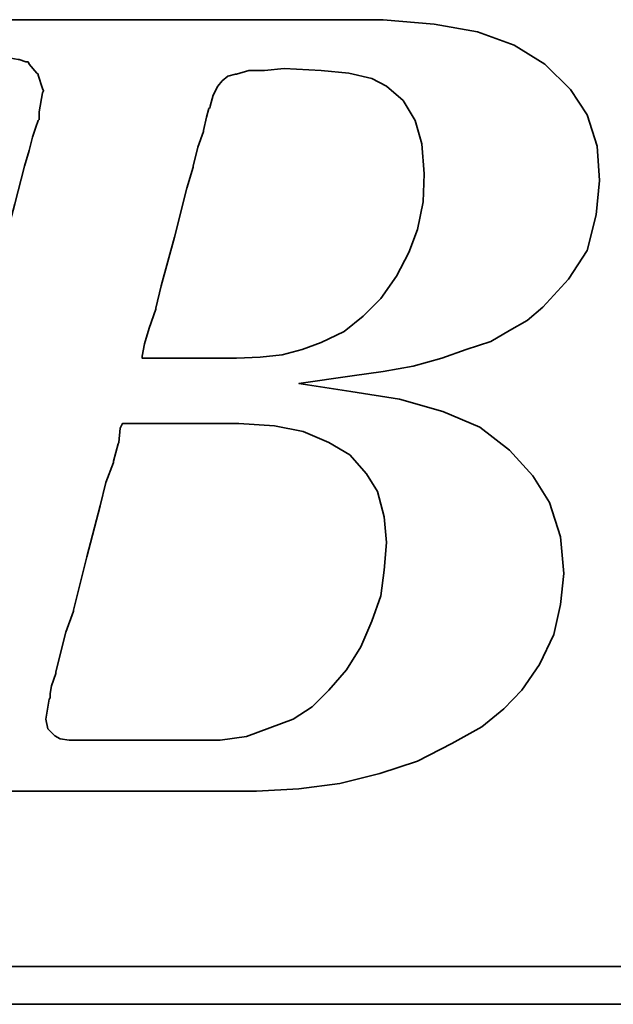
# Model space of a CAD drawing. Header units: inches. Extents: x -12 to 1371, y -333 to 183.
# Tile 30 of 48: x 171.12 to 172.95, y 124.16 to 127.18. Entities that reach past the tile are written whole.
import ezdxf

# ---------------------------------------------------------------- set-up
doc = ezdxf.new("R2010")
doc.units = ezdxf.units.IN
doc.header["$LTSCALE"] = 0.1
doc.layers.add('DIM', color=4, linetype='Continuous')
doc.layers.add('layer 1', color=7, linetype='Continuous')

# ---------------------------------------------------------------- blocks, each defined once
blk = doc.blocks.new('TBI MOTION logo(完整正式版)')
at = {"layer": 'layer 1', "color": 22, "lineweight": 35}
for points, knots in [([(-64.65375, -6.86375), (-64.65375, -6.86375), (-64.84375, -7.29625), (-64.84375, -7.29625), (-64.84375, -7.29625), (-64.84375, -7.29625), (-64.86875, -7.34375), (-64.86875, -7.34375), (-64.86875, -7.34375), (-64.86875, -7.34375), (-64.86875, -7.36875), (-64.86875, -7.36875), (-64.86875, -7.36875), (-64.86875, -7.36875), (-65.15375, -7.65375), (-65.15375, -7.65375), (-65.15375, -7.65375), (-65.15375, -7.65375), (-65.17875, -7.65375), (-65.17875, -7.65375), (-65.17875, -7.65375), (-65.17875, -7.65375), (-65.20375, -7.67875), (-65.20375, -7.67875), (-65.20375, -7.67875), (-65.20375, -7.67875), (-65.58875, -7.87125), (-65.58875, -7.87125), (-65.58875, -7.87125), (-65.58875, -7.87125), (-65.63375, -7.87125), (-65.63375, -7.87125), (-65.63375, -7.87125), (-65.63375, -7.87125), (-65.65875, -7.89375), (-65.65875, -7.89375), (-65.65875, -7.89375), (-65.65875, -7.89375), (-66.09375, -7.94375), (-66.09375, -7.94375), (-66.09375, -7.94375), (-66.09375, -7.94375), (-66.11375, -7.94375), (-66.11375, -7.94375), (-66.11375, -7.94375), (-66.11375, -7.94375), (-66.16375, -7.94375), (-66.16375, -7.94375), (-66.16375, -7.94375), (-66.16375, -7.94375), (-66.30875, -7.94375), (-66.30875, -7.94375), (-66.30875, -7.94375), (-66.30875, -7.94375), (-66.69375, -7.94375), (-66.69375, -7.94375), (-66.69375, -7.94375), (-66.69375, -7.94375), (-67.07375, -7.94375), (-67.07375, -7.94375), (-67.07375, -7.94375), (-67.07375, -7.94375), (-67.12375, -7.94375), (-67.12375, -7.94375), (-67.12375, -7.94375), (-67.12375, -7.94375), (-67.12375, -7.96625), (-67.12375, -7.96625), (-67.12375, -7.96625), (-67.12375, -7.96625), (-67.14875, -7.99125), (-67.14875, -7.99125), (-67.14875, -7.99125), (-67.14875, -7.99125), (-67.24375, -8.34875), (-67.24375, -8.34875), (-67.24375, -8.34875), (-67.24375, -8.34875), (-67.31375, -8.68625), (-67.31375, -8.68625), (-67.31375, -8.68625), (-67.31375, -8.68625), (-67.26875, -8.68625), (-67.26875, -8.68625), (-67.26875, -8.68625), (-67.26875, -8.68625), (-67.07375, -8.68625), (-67.07375, -8.68625), (-67.07375, -8.68625), (-67.07375, -8.68625), (-66.54875, -8.68625), (-66.54875, -8.68625), (-66.54875, -8.68625), (-66.54875, -8.68625), (-65.82625, -8.68625), (-65.82625, -8.68625), (-65.82625, -8.68625), (-65.82625, -8.68625), (-65.01375, -8.68625), (-65.01375, -8.68625), (-65.01375, -8.68625), (-65.01375, -8.68625), (-64.05375, -8.68625), (-64.05375, -8.68625), (-64.05375, -8.68625), (-64.05375, -8.68625), (-62.08375, -8.68625), (-62.08375, -8.68625), (-62.08375, -8.68625), (-62.08375, -8.68625), (-60.06875, -8.68625), (-60.06875, -8.68625), (-60.06875, -8.68625), (-60.06875, -8.68625), (-59.10875, -8.68625), (-59.10875, -8.68625), (-59.10875, -8.68625), (-59.10875, -8.68625), (-58.29375, -8.68625), (-58.29375, -8.68625), (-58.29375, -8.68625), (-58.29375, -8.68625), (-57.57375, -8.68625), (-57.57375, -8.68625), (-57.57375, -8.68625), (-57.57375, -8.68625), (-57.04875, -8.68625), (-57.04875, -8.68625), (-57.04875, -8.68625), (-57.04875, -8.68625), (-56.85375, -8.68625), (-56.85375, -8.68625), (-56.85375, -8.68625), (-56.85375, -8.68625), (-56.70875, -8.68625), (-56.70875, -8.68625), (-56.70875, -8.68625), (-56.70875, -8.68625), (-56.61375, -8.68625), (-56.61375, -8.68625), (-56.61375, -8.68625), (-56.61375, -8.68625), (-56.56875, -8.68625), (-56.56875, -8.68625), (-56.56875, -8.68625), (-56.56875, -8.68625), (-55.65375, -8.63875), (-55.65375, -8.63875), (-55.65375, -8.63875), (-55.65375, -8.63875), (-54.76875, -8.51875), (-54.76875, -8.51875), (-54.76875, -8.51875), (-54.76875, -8.51875), (-53.90375, -8.30375), (-53.90375, -8.30375), (-53.90375, -8.30375), (-53.90375, -8.30375), (-53.08875, -8.03875), (-53.08875, -8.03875), (-53.08875, -8.03875), (-53.08875, -8.03875), (-52.34375, -7.65375), (-52.34375, -7.65375), (-52.34375, -7.65375), (-52.34375, -7.65375), (-51.69875, -7.29625), (-51.69875, -7.29625), (-51.69875, -7.29625), (-51.69875, -7.29625), (-51.21875, -6.91125), (-51.21875, -6.91125), (-51.21875, -6.91125), (-51.21875, -6.91125), (-50.83375, -6.50375), (-50.83375, -6.50375), (-50.83375, -6.50375), (-50.83375, -6.50375), (-50.44875, -5.94875), (-50.44875, -5.94875), (-50.44875, -5.94875), (-50.44875, -5.94875), (-50.13875, -5.30375), (-50.13875, -5.30375), (-50.13875, -5.30375), (-50.13875, -5.30375), (-49.99375, -4.65375), (-49.99375, -4.65375), (-49.99375, -4.65375), (-49.99375, -4.65375), (-49.92375, -3.98375), (-49.92375, -3.98375), (-49.92375, -3.98375), (-49.92375, -3.98375), (-49.99375, -3.19374), (-49.99375, -3.19374), (-49.99375, -3.19374), (-49.99375, -3.19374), (-50.23374, -2.44874), (-50.23374, -2.44874), (-50.23374, -2.44874), (-50.23374, -2.44874), (-50.59375, -1.87374), (-50.59375, -1.87374), (-50.59375, -1.87374), (-50.59375, -1.87374), (-51.09875, -1.31874), (-51.09875, -1.31874), (-51.09875, -1.31874), (-51.09875, -1.31874), (-51.74375, -0.81875), (-51.74375, -0.81875), (-51.74375, -0.81875), (-51.74375, -0.81875), (-52.53875, -0.48125), (-52.53875, -0.48125), (-52.53875, -0.48125), (-52.53875, -0.48125), (-53.47375, -0.21875), (-53.47375, -0.21875), (-53.47375, -0.21875), (-53.47375, -0.21875), (-54.52875, -0.04874), (-54.52875, -0.04874), (-54.52875, -0.04874), (-54.52875, -0.04874), (-55.65375, 0.12125), (-55.65375, 0.12125), (-55.65375, 0.12125), (-55.65375, 0.12125), (-54.50375, 0.28624), (-54.50375, 0.28624), (-54.50375, 0.28624), (-54.50375, 0.28624), (-53.83375, 0.38124), (-53.83375, 0.38124), (-53.83375, 0.38124), (-53.83375, 0.38124), (-53.18375, 0.50125), (-53.18375, 0.50125), (-53.18375, 0.50125), (-53.18375, 0.50125), (-52.55875, 0.66874), (-52.55875, 0.66874), (-52.55875, 0.66874), (-52.55875, 0.66874), (-52.03375, 0.86124), (-52.03375, 0.86124), (-52.03375, 0.86124), (-52.03375, 0.86124), (-51.50374, 1.03124), (-51.50374, 1.03124), (-51.50374, 1.03124), (-51.50374, 1.03124), (-51.09875, 1.27125), (-51.09875, 1.27125), (-51.09875, 1.27125), (-51.09875, 1.27125), (-50.71375, 1.48624), (-50.71375, 1.48624), (-50.71375, 1.48624), (-50.71375, 1.48624), (-50.37625, 1.77625), (-50.37625, 1.77625), (-50.37625, 1.77625), (-50.37625, 1.77625), (-49.82375, 2.37625), (-49.82375, 2.37625), (-49.82375, 2.37625), (-49.82375, 2.37625), (-49.41875, 2.99625), (-49.41875, 2.99625), (-49.41875, 2.99625), (-49.41875, 2.99625), (-49.22375, 3.76625), (-49.22375, 3.76625), (-49.22375, 3.76625), (-49.22375, 3.76625), (-49.15375, 4.50874), (-49.15375, 4.50874), (-49.15375, 4.50874), (-49.15375, 4.50874), (-49.20375, 5.25125), (-49.20375, 5.25125), (-49.20375, 5.25125), (-49.20375, 5.25125), (-49.41875, 5.92625), (-49.41875, 5.92625), (-49.41875, 5.92625), (-49.41875, 5.92625), (-49.77875, 6.47625), (-49.77875, 6.47625), (-49.77875, 6.47625), (-49.77875, 6.47625), (-50.33125, 7.02624), (-50.33125, 7.02624), (-50.33125, 7.02624), (-50.33125, 7.02624), (-51.00125, 7.43625), (-51.00125, 7.43625), (-51.00125, 7.43625), (-51.00125, 7.43625), (-51.79375, 7.72625), (-51.79375, 7.72625), (-51.79375, 7.72625), (-51.79375, 7.72625), (-52.72875, 7.89124), (-52.72875, 7.89124), (-52.72875, 7.89124), (-52.72875, 7.89124), (-53.83375, 7.98625), (-53.83375, 7.98625), (-53.83375, 7.98625), (-53.83375, 7.98625), (-53.92875, 7.98625), (-53.92875, 7.98625), (-53.92875, 7.98625), (-53.92875, 7.98625), (-54.26375, 7.98625), (-54.26375, 7.98625), (-54.26375, 7.98625), (-54.26375, 7.98625), (-54.74375, 7.98625), (-54.74375, 7.98625), (-54.74375, 7.98625), (-54.74375, 7.98625), (-55.36875, 7.98625), (-55.36875, 7.98625), (-55.36875, 7.98625), (-55.36875, 7.98625), (-56.13375, 7.98625), (-56.13375, 7.98625), (-56.13375, 7.98625), (-56.13375, 7.98625), (-56.94875, 7.98625), (-56.94875, 7.98625), (-56.94875, 7.98625), (-56.94875, 7.98625), (-58.77625, 7.98625), (-58.77625, 7.98625), (-58.77625, 7.98625), (-58.77625, 7.98625), (-60.59875, 7.98625), (-60.59875, 7.98625), (-60.59875, 7.98625), (-60.59875, 7.98625), (-61.41375, 7.98625), (-61.41375, 7.98625), (-61.41375, 7.98625), (-61.41375, 7.98625), (-62.17875, 7.98625), (-62.17875, 7.98625), (-62.17875, 7.98625), (-62.17875, 7.98625), (-62.80375, 7.98625), (-62.80375, 7.98625), (-62.80375, 7.98625), (-62.80375, 7.98625), (-63.30625, 7.98625), (-63.30625, 7.98625), (-63.30625, 7.98625), (-63.30625, 7.98625), (-63.57375, 7.98625), (-63.57375, 7.98625), (-63.57375, 7.98625), (-63.57375, 7.98625), (-63.57375, 7.96375), (-63.57375, 7.96375), (-63.57375, 7.96375), (-63.57375, 7.96375), (-63.59875, 7.94125), (-63.59875, 7.94125), (-63.59875, 7.94125), (-63.59875, 7.94125), (-63.69375, 7.55625), (-63.69375, 7.55625), (-63.69375, 7.55625), (-63.69375, 7.55625), (-63.76375, 7.24624), (-63.76375, 7.24624), (-63.76375, 7.24624), (-63.76375, 7.24624), (-63.23875, 7.24624), (-63.23875, 7.24624), (-63.23875, 7.24624), (-63.23875, 7.24624), (-62.75875, 7.24624), (-62.75875, 7.24624), (-62.75875, 7.24624), (-62.75875, 7.24624), (-62.61125, 7.24624), (-62.61125, 7.24624), (-62.61125, 7.24624), (-62.61125, 7.24624), (-62.56625, 7.24624), (-62.56625, 7.24624), (-62.56625, 7.24624), (-62.56625, 7.24624), (-62.22875, 7.24624), (-62.22875, 7.24624), (-62.22875, 7.24624), (-62.22875, 7.24624), (-62.20375, 7.24624), (-62.20375, 7.24624), (-62.20375, 7.24624), (-62.20375, 7.24624), (-62.17875, 7.21875), (-62.17875, 7.21875), (-62.17875, 7.21875), (-62.17875, 7.21875), (-61.96375, 7.17125), (-61.96375, 7.17125), (-61.96375, 7.17125), (-61.96375, 7.17125), (-61.72375, 7.12624), (-61.72375, 7.12624), (-61.72375, 7.12624), (-61.72375, 7.12624), (-61.70375, 7.12624), (-61.70375, 7.12624), (-61.70375, 7.12624), (-61.70375, 7.12624), (-61.55875, 7.07624), (-61.55875, 7.07624), (-61.55875, 7.07624), (-61.55875, 7.07624), (-61.50875, 7.07624), (-61.50875, 7.07624), (-61.50875, 7.07624), (-61.50875, 7.07624), (-61.48375, 7.02624), (-61.48375, 7.02624), (-61.48375, 7.02624), (-61.48375, 7.02624), (-61.31875, 6.83375), (-61.31875, 6.83375), (-61.31875, 6.83375), (-61.31875, 6.83375), (-61.29375, 6.81125), (-61.29375, 6.81125), (-61.29375, 6.81125), (-61.29375, 6.81125), (-61.29375, 6.78625), (-61.29375, 6.78625), (-61.29375, 6.78625), (-61.29375, 6.78625), (-61.19875, 6.50124), (-61.19875, 6.50124), (-61.19875, 6.50124), (-61.19875, 6.50124), (-61.17375, 6.45124), (-61.17375, 6.45124), (-61.17375, 6.45124), (-61.17375, 6.45124), (-61.19875, 6.40625), (-61.19875, 6.40625), (-61.19875, 6.40625), (-61.19875, 6.40625), (-61.26875, 5.99624), (-61.26875, 5.99624), (-61.26875, 5.99624), (-61.26875, 5.99624), (-61.26875, 5.85125), (-61.26875, 5.85125), (-61.26875, 5.85125), (-61.26875, 5.85125), (-61.26875, 5.82625), (-61.26875, 5.82625), (-61.26875, 5.82625), (-61.26875, 5.82625), (-61.29375, 5.80625), (-61.29375, 5.80625), (-61.29375, 5.80625), (-61.29375, 5.80625), (-61.34125, 5.66125), (-61.34125, 5.66125), (-61.34125, 5.66125), (-61.34125, 5.66125), (-61.41375, 5.44625), (-61.41375, 5.44625), (-61.41375, 5.44625), (-61.41375, 5.44625), (-61.48375, 5.15625), (-61.48375, 5.15625), (-61.48375, 5.15625), (-61.48375, 5.15625), (-61.58375, 4.82124), (-61.58375, 4.82124), (-61.58375, 4.82124), (-61.58375, 4.82124), (-61.79875, 4.00375), (-61.79875, 4.00375), (-61.79875, 4.00375), (-61.79875, 4.00375), (-62.05875, 2.99625), (-62.05875, 2.99625), (-62.05875, 2.99625), (-62.05875, 2.99625), (-62.34875, 1.91625), (-62.34875, 1.91625), (-62.34875, 1.91625), (-62.34875, 1.91625), (-62.97375, -0.41124), (-62.97375, -0.41124), (-62.97375, -0.41124), (-62.97375, -0.41124), (-63.59875, -2.75875), (-63.59875, -2.75875), (-63.59875, -2.75875), (-63.59875, -2.75875), (-63.88375, -3.86374), (-63.88375, -3.86374), (-63.88375, -3.86374), (-63.88375, -3.86374), (-64.14875, -4.82374), (-64.14875, -4.82374), (-64.14875, -4.82374), (-64.14875, -4.82374), (-64.36375, -5.64125), (-64.36375, -5.64125), (-64.36375, -5.64125), (-64.36375, -5.64125), (-64.43625, -5.97625), (-64.43625, -5.97625), (-64.43625, -5.97625), (-64.43625, -5.97625), (-64.50875, -6.28625), (-64.50875, -6.28625), (-64.50875, -6.28625), (-64.50875, -6.28625), (-64.50875, -6.30875), (-64.50875, -6.30875), (-64.50875, -6.30875), (-64.50875, -6.30875), (-64.57875, -6.50375), (-64.57875, -6.50375), (-64.57875, -6.50375), (-64.57875, -6.50375), (-64.62875, -6.69625), (-64.62875, -6.69625), (-64.62875, -6.69625), (-64.62875, -6.69625), (-64.62875, -6.76875), (-64.62875, -6.76875), (-64.62875, -6.76875), (-64.62875, -6.76875), (-64.62875, -6.81375), (-64.62875, -6.81375), (-64.62875, -6.81375), (-64.62875, -6.81375), (-64.62875, -6.83875), (-64.62875, -6.83875), (-64.62875, -6.83875), (-64.62875, -6.83875), (-64.65375, -6.86375), (-64.65375, -6.86375)], [0, 0, 0, 0, 0.00719424, 0.00719424, 0.00719424, 0.00719424, 0.01438849, 0.01438849, 0.01438849, 0.01438849, 0.02158273, 0.02158273, 0.02158273, 0.02158273, 0.02877698, 0.02877698, 0.02877698, 0.02877698, 0.03597122, 0.03597122, 0.03597122, 0.03597122, 0.04316547, 0.04316547, 0.04316547, 0.04316547, 0.05035971, 0.05035971, 0.05035971, 0.05035971, 0.05755396, 0.05755396, 0.05755396, 0.05755396, 0.0647482, 0.0647482, 0.0647482, 0.0647482, 0.07194245, 0.07194245, 0.07194245, 0.07194245, 0.07913669, 0.07913669, 0.07913669, 0.07913669, 0.08633094, 0.08633094, 0.08633094, 0.08633094, 0.09352518, 0.09352518, 0.09352518, 0.09352518, 0.10071942, 0.10071942, 0.10071942, 0.10071942, 0.10791367, 0.10791367, 0.10791367, 0.10791367, 0.11510791, 0.11510791, 0.11510791, 0.11510791, 0.12230216, 0.12230216, 0.12230216, 0.12230216, 0.1294964, 0.1294964, 0.1294964, 0.1294964, 0.13669065, 0.13669065, 0.13669065, 0.13669065, 0.14388489, 0.14388489, 0.14388489, 0.14388489, 0.15107914, 0.15107914, 0.15107914, 0.15107914, 0.15827338, 0.15827338, 0.15827338, 0.15827338, 0.16546763, 0.16546763, 0.16546763, 0.16546763, 0.17266187, 0.17266187, 0.17266187, 0.17266187, 0.17985612, 0.17985612, 0.17985612, 0.17985612, 0.18705036, 0.18705036, 0.18705036, 0.18705036, 0.1942446, 0.1942446, 0.1942446, 0.1942446, 0.20143885, 0.20143885, 0.20143885, 0.20143885, 0.20863309, 0.20863309, 0.20863309, 0.20863309, 0.21582734, 0.21582734, 0.21582734, 0.21582734, 0.22302158, 0.22302158, 0.22302158, 0.22302158, 0.23021583, 0.23021583, 0.23021583, 0.23021583, 0.23741007, 0.23741007, 0.23741007, 0.23741007, 0.24460432, 0.24460432, 0.24460432, 0.24460432, 0.25179856, 0.25179856, 0.25179856, 0.25179856, 0.25899281, 0.25899281, 0.25899281, 0.25899281, 0.26618705, 0.26618705, 0.26618705, 0.26618705, 0.27338129, 0.27338129, 0.27338129, 0.27338129, 0.28057554, 0.28057554, 0.28057554, 0.28057554, 0.28776978, 0.28776978, 0.28776978, 0.28776978, 0.29496403, 0.29496403, 0.29496403, 0.29496403, 0.30215827, 0.30215827, 0.30215827, 0.30215827, 0.30935252, 0.30935252, 0.30935252, 0.30935252, 0.31654676, 0.31654676, 0.31654676, 0.31654676, 0.32374101, 0.32374101, 0.32374101, 0.32374101, 0.33093525, 0.33093525, 0.33093525, 0.33093525, 0.3381295, 0.3381295, 0.3381295, 0.3381295, 0.34532374, 0.34532374, 0.34532374, 0.34532374, 0.35251799, 0.35251799, 0.35251799, 0.35251799, 0.35971223, 0.35971223, 0.35971223, 0.35971223, 0.36690647, 0.36690647, 0.36690647, 0.36690647, 0.37410072, 0.37410072, 0.37410072, 0.37410072, 0.38129496, 0.38129496, 0.38129496, 0.38129496, 0.38848921, 0.38848921, 0.38848921, 0.38848921, 0.39568345, 0.39568345, 0.39568345, 0.39568345, 0.4028777, 0.4028777, 0.4028777, 0.4028777, 0.41007194, 0.41007194, 0.41007194, 0.41007194, 0.41726619, 0.41726619, 0.41726619, 0.41726619, 0.42446043, 0.42446043, 0.42446043, 0.42446043, 0.43165468, 0.43165468, 0.43165468, 0.43165468, 0.43884892, 0.43884892, 0.43884892, 0.43884892, 0.44604317, 0.44604317, 0.44604317, 0.44604317, 0.45323741, 0.45323741, 0.45323741, 0.45323741, 0.46043165, 0.46043165, 0.46043165, 0.46043165, 0.4676259, 0.4676259, 0.4676259, 0.4676259, 0.47482014, 0.47482014, 0.47482014, 0.47482014, 0.48201439, 0.48201439, 0.48201439, 0.48201439, 0.48920863, 0.48920863, 0.48920863, 0.48920863, 0.49640288, 0.49640288, 0.49640288, 0.49640288, 0.50359712, 0.50359712, 0.50359712, 0.50359712, 0.51079137, 0.51079137, 0.51079137, 0.51079137, 0.51798561, 0.51798561, 0.51798561, 0.51798561, 0.52517986, 0.52517986, 0.52517986, 0.52517986, 0.5323741, 0.5323741, 0.5323741, 0.5323741, 0.53956835, 0.53956835, 0.53956835, 0.53956835, 0.54676259, 0.54676259, 0.54676259, 0.54676259, 0.55395683, 0.55395683, 0.55395683, 0.55395683, 0.56115108, 0.56115108, 0.56115108, 0.56115108, 0.56834532, 0.56834532, 0.56834532, 0.56834532, 0.57553957, 0.57553957, 0.57553957, 0.57553957, 0.58273381, 0.58273381, 0.58273381, 0.58273381, 0.58992806, 0.58992806, 0.58992806, 0.58992806, 0.5971223, 0.5971223, 0.5971223, 0.5971223, 0.60431655, 0.60431655, 0.60431655, 0.60431655, 0.61151079, 0.61151079, 0.61151079, 0.61151079, 0.61870504, 0.61870504, 0.61870504, 0.61870504, 0.62589928, 0.62589928, 0.62589928, 0.62589928, 0.63309353, 0.63309353, 0.63309353, 0.63309353, 0.64028777, 0.64028777, 0.64028777, 0.64028777, 0.64748201, 0.64748201, 0.64748201, 0.64748201, 0.65467626, 0.65467626, 0.65467626, 0.65467626, 0.6618705, 0.6618705, 0.6618705, 0.6618705, 0.66906475, 0.66906475, 0.66906475, 0.66906475, 0.67625899, 0.67625899, 0.67625899, 0.67625899, 0.68345324, 0.68345324, 0.68345324, 0.68345324, 0.69064748, 0.69064748, 0.69064748, 0.69064748, 0.69784173, 0.69784173, 0.69784173, 0.69784173, 0.70503597, 0.70503597, 0.70503597, 0.70503597, 0.71223022, 0.71223022, 0.71223022, 0.71223022, 0.71942446, 0.71942446, 0.71942446, 0.71942446, 0.72661871, 0.72661871, 0.72661871, 0.72661871, 0.73381295, 0.73381295, 0.73381295, 0.73381295, 0.74100719, 0.74100719, 0.74100719, 0.74100719, 0.74820144, 0.74820144, 0.74820144, 0.74820144, 0.75539568, 0.75539568, 0.75539568, 0.75539568, 0.76258993, 0.76258993, 0.76258993, 0.76258993, 0.76978417, 0.76978417, 0.76978417, 0.76978417, 0.77697842, 0.77697842, 0.77697842, 0.77697842, 0.78417266, 0.78417266, 0.78417266, 0.78417266, 0.79136691, 0.79136691, 0.79136691, 0.79136691, 0.79856115, 0.79856115, 0.79856115, 0.79856115, 0.8057554, 0.8057554, 0.8057554, 0.8057554, 0.81294964, 0.81294964, 0.81294964, 0.81294964, 0.82014388, 0.82014388, 0.82014388, 0.82014388, 0.82733813, 0.82733813, 0.82733813, 0.82733813, 0.83453237, 0.83453237, 0.83453237, 0.83453237, 0.84172662, 0.84172662, 0.84172662, 0.84172662, 0.84892086, 0.84892086, 0.84892086, 0.84892086, 0.85611511, 0.85611511, 0.85611511, 0.85611511, 0.86330935, 0.86330935, 0.86330935, 0.86330935, 0.8705036, 0.8705036, 0.8705036, 0.8705036, 0.87769784, 0.87769784, 0.87769784, 0.87769784, 0.88489209, 0.88489209, 0.88489209, 0.88489209, 0.89208633, 0.89208633, 0.89208633, 0.89208633, 0.89928058, 0.89928058, 0.89928058, 0.89928058, 0.90647482, 0.90647482, 0.90647482, 0.90647482, 0.91366906, 0.91366906, 0.91366906, 0.91366906, 0.92086331, 0.92086331, 0.92086331, 0.92086331, 0.92805755, 0.92805755, 0.92805755, 0.92805755, 0.9352518, 0.9352518, 0.9352518, 0.9352518, 0.94244604, 0.94244604, 0.94244604, 0.94244604, 0.94964029, 0.94964029, 0.94964029, 0.94964029, 0.95683453, 0.95683453, 0.95683453, 0.95683453, 0.96402878, 0.96402878, 0.96402878, 0.96402878, 0.97122302, 0.97122302, 0.97122302, 0.97122302, 0.97841727, 0.97841727, 0.97841727, 0.97841727, 0.98561151, 0.98561151, 0.98561151, 0.98561151, 0.99280576, 0.99280576, 0.99280576, 0.99280576, 1, 1, 1, 1]), ([(-57.50375, 6.35625), (-57.50375, 6.35625), (-57.57375, 6.11625), (-57.57375, 6.11625), (-57.57375, 6.11625), (-57.57375, 6.11625), (-57.57375, 6.09125), (-57.57375, 6.09125), (-57.57375, 6.09125), (-57.57375, 6.09125), (-57.59875, 6.06625), (-57.59875, 6.06625), (-57.59875, 6.06625), (-57.59875, 6.06625), (-57.64875, 5.87625), (-57.64875, 5.87625), (-57.64875, 5.87625), (-57.64875, 5.87625), (-57.71875, 5.58875), (-57.71875, 5.58875), (-57.71875, 5.58875), (-57.71875, 5.58875), (-57.71875, 5.56625), (-57.71875, 5.56625), (-57.71875, 5.56625), (-57.71875, 5.56625), (-57.83875, 5.23125), (-57.83875, 5.23125), (-57.83875, 5.23125), (-57.83875, 5.23125), (-57.93625, 4.82124), (-57.93625, 4.82124), (-57.93625, 4.82124), (-57.93625, 4.82124), (-57.93625, 4.79624), (-57.93625, 4.79624), (-57.93625, 4.79624), (-57.93625, 4.79624), (-58.07875, 4.34125), (-58.07875, 4.34125), (-58.07875, 4.34125), (-58.07875, 4.34125), (-58.34375, 3.28625), (-58.34375, 3.28625), (-58.34375, 3.28625), (-58.34375, 3.28625), (-58.62875, 2.23124), (-58.62875, 2.23124), (-58.62875, 2.23124), (-58.62875, 2.23124), (-58.74875, 1.75125), (-58.74875, 1.75125), (-58.74875, 1.75125), (-58.74875, 1.75125), (-58.74875, 1.72625), (-58.74875, 1.72625), (-58.74875, 1.72625), (-58.74875, 1.72625), (-58.89375, 1.31625), (-58.89375, 1.31625), (-58.89375, 1.31625), (-58.89375, 1.31625), (-58.98875, 0.98124), (-58.98875, 0.98124), (-58.98875, 0.98124), (-58.98875, 0.98124), (-59.03875, 0.71625), (-59.03875, 0.71625), (-59.03875, 0.71625), (-59.03875, 0.71625), (-59.03875, 0.66874), (-59.03875, 0.66874), (-59.03875, 0.66874), (-59.03875, 0.66874), (-58.91875, 0.66874), (-58.91875, 0.66874), (-58.91875, 0.66874), (-58.91875, 0.66874), (-58.53375, 0.66874), (-58.53375, 0.66874), (-58.53375, 0.66874), (-58.53375, 0.66874), (-58.10375, 0.66874), (-58.10375, 0.66874), (-58.10375, 0.66874), (-58.10375, 0.66874), (-57.66875, 0.66874), (-57.66875, 0.66874), (-57.66875, 0.66874), (-57.66875, 0.66874), (-57.33375, 0.66874), (-57.33375, 0.66874), (-57.33375, 0.66874), (-57.33375, 0.66874), (-57.09375, 0.66874), (-57.09375, 0.66874), (-57.09375, 0.66874), (-57.09375, 0.66874), (-56.99875, 0.66874), (-56.99875, 0.66874), (-56.99875, 0.66874), (-56.99875, 0.66874), (-56.49375, 0.69374), (-56.49375, 0.69374), (-56.49375, 0.69374), (-56.49375, 0.69374), (-56.01375, 0.74374), (-56.01375, 0.74374), (-56.01375, 0.74374), (-56.01375, 0.74374), (-55.58375, 0.86124), (-55.58375, 0.86124), (-55.58375, 0.86124), (-55.58375, 0.86124), (-55.17375, 1.00624), (-55.17375, 1.00624), (-55.17375, 1.00624), (-55.17375, 1.00624), (-54.67375, 1.24625), (-54.67375, 1.24625), (-54.67375, 1.24625), (-54.67375, 1.24625), (-54.26375, 1.58124), (-54.26375, 1.58124), (-54.26375, 1.58124), (-54.26375, 1.58124), (-53.87875, 1.96374), (-53.87875, 1.96374), (-53.87875, 1.96374), (-53.87875, 1.96374), (-53.54375, 2.44625), (-53.54375, 2.44625), (-53.54375, 2.44625), (-53.54375, 2.44625), (-53.27875, 2.95125), (-53.27875, 2.95125), (-53.27875, 2.95125), (-53.27875, 2.95125), (-53.08875, 3.45124), (-53.08875, 3.45124), (-53.08875, 3.45124), (-53.08875, 3.45124), (-52.96875, 4.05124), (-52.96875, 4.05124), (-52.96875, 4.05124), (-52.96875, 4.05124), (-52.94375, 4.65125), (-52.94375, 4.65125), (-52.94375, 4.65125), (-52.94375, 4.65125), (-52.99375, 5.30125), (-52.99375, 5.30125), (-52.99375, 5.30125), (-52.99375, 5.30125), (-53.13875, 5.80625), (-53.13875, 5.80625), (-53.13875, 5.80625), (-53.13875, 5.80625), (-53.39875, 6.23625), (-53.39875, 6.23625), (-53.39875, 6.23625), (-53.39875, 6.23625), (-53.75875, 6.54875), (-53.75875, 6.54875), (-53.75875, 6.54875), (-53.75875, 6.54875), (-54.07375, 6.71625), (-54.07375, 6.71625), (-54.07375, 6.71625), (-54.07375, 6.71625), (-54.57375, 6.83375), (-54.57375, 6.83375), (-54.57375, 6.83375), (-54.57375, 6.83375), (-55.17375, 6.88625), (-55.17375, 6.88625), (-55.17375, 6.88625), (-55.17375, 6.88625), (-55.96875, 6.93125), (-55.96875, 6.93125), (-55.96875, 6.93125), (-55.96875, 6.93125), (-56.39875, 6.88625), (-56.39875, 6.88625), (-56.39875, 6.88625), (-56.39875, 6.88625), (-56.42125, 6.88625), (-56.42125, 6.88625), (-56.42125, 6.88625), (-56.42125, 6.88625), (-56.73375, 6.88625), (-56.73375, 6.88625), (-56.73375, 6.88625), (-56.73375, 6.88625), (-56.99875, 6.81125), (-56.99875, 6.81125), (-56.99875, 6.81125), (-56.99875, 6.81125), (-57.02375, 6.81125), (-57.02375, 6.81125), (-57.02375, 6.81125), (-57.02375, 6.81125), (-57.18875, 6.76625), (-57.18875, 6.76625), (-57.18875, 6.76625), (-57.18875, 6.76625), (-57.30875, 6.66625), (-57.30875, 6.66625), (-57.30875, 6.66625), (-57.30875, 6.66625), (-57.40875, 6.54875), (-57.40875, 6.54875), (-57.40875, 6.54875), (-57.40875, 6.54875), (-57.50375, 6.35625), (-57.50375, 6.35625)], [0, 0, 0, 0, 0.01851852, 0.01851852, 0.01851852, 0.01851852, 0.03703704, 0.03703704, 0.03703704, 0.03703704, 0.05555556, 0.05555556, 0.05555556, 0.05555556, 0.07407407, 0.07407407, 0.07407407, 0.07407407, 0.09259259, 0.09259259, 0.09259259, 0.09259259, 0.11111111, 0.11111111, 0.11111111, 0.11111111, 0.12962963, 0.12962963, 0.12962963, 0.12962963, 0.14814815, 0.14814815, 0.14814815, 0.14814815, 0.16666667, 0.16666667, 0.16666667, 0.16666667, 0.18518519, 0.18518519, 0.18518519, 0.18518519, 0.2037037, 0.2037037, 0.2037037, 0.2037037, 0.22222222, 0.22222222, 0.22222222, 0.22222222, 0.24074074, 0.24074074, 0.24074074, 0.24074074, 0.25925926, 0.25925926, 0.25925926, 0.25925926, 0.27777778, 0.27777778, 0.27777778, 0.27777778, 0.2962963, 0.2962963, 0.2962963, 0.2962963, 0.31481481, 0.31481481, 0.31481481, 0.31481481, 0.33333333, 0.33333333, 0.33333333, 0.33333333, 0.35185185, 0.35185185, 0.35185185, 0.35185185, 0.37037037, 0.37037037, 0.37037037, 0.37037037, 0.38888889, 0.38888889, 0.38888889, 0.38888889, 0.40740741, 0.40740741, 0.40740741, 0.40740741, 0.42592593, 0.42592593, 0.42592593, 0.42592593, 0.44444444, 0.44444444, 0.44444444, 0.44444444, 0.46296296, 0.46296296, 0.46296296, 0.46296296, 0.48148148, 0.48148148, 0.48148148, 0.48148148, 0.5, 0.5, 0.5, 0.5, 0.51851852, 0.51851852, 0.51851852, 0.51851852, 0.53703704, 0.53703704, 0.53703704, 0.53703704, 0.55555556, 0.55555556, 0.55555556, 0.55555556, 0.57407407, 0.57407407, 0.57407407, 0.57407407, 0.59259259, 0.59259259, 0.59259259, 0.59259259, 0.61111111, 0.61111111, 0.61111111, 0.61111111, 0.62962963, 0.62962963, 0.62962963, 0.62962963, 0.64814815, 0.64814815, 0.64814815, 0.64814815, 0.66666667, 0.66666667, 0.66666667, 0.66666667, 0.68518519, 0.68518519, 0.68518519, 0.68518519, 0.7037037, 0.7037037, 0.7037037, 0.7037037, 0.72222222, 0.72222222, 0.72222222, 0.72222222, 0.74074074, 0.74074074, 0.74074074, 0.74074074, 0.75925926, 0.75925926, 0.75925926, 0.75925926, 0.77777778, 0.77777778, 0.77777778, 0.77777778, 0.7962963, 0.7962963, 0.7962963, 0.7962963, 0.81481481, 0.81481481, 0.81481481, 0.81481481, 0.83333333, 0.83333333, 0.83333333, 0.83333333, 0.85185185, 0.85185185, 0.85185185, 0.85185185, 0.87037037, 0.87037037, 0.87037037, 0.87037037, 0.88888889, 0.88888889, 0.88888889, 0.88888889, 0.90740741, 0.90740741, 0.90740741, 0.90740741, 0.92592593, 0.92592593, 0.92592593, 0.92592593, 0.94444444, 0.94444444, 0.94444444, 0.94444444, 0.96296296, 0.96296296, 0.96296296, 0.96296296, 0.98148148, 0.98148148, 0.98148148, 0.98148148, 1, 1, 1, 1]), ([(-61.03125, -6.57375), (-61.03125, -6.57375), (-61.03125, -6.67125), (-61.03125, -6.67125), (-61.03125, -6.67125), (-61.03125, -6.67125), (-61.05375, -6.69625), (-61.05375, -6.69625), (-61.05375, -6.69625), (-61.05375, -6.69625), (-61.12375, -7.12875), (-61.12375, -7.12875), (-61.12375, -7.12875), (-61.12375, -7.12875), (-61.07875, -7.34375), (-61.07875, -7.34375), (-61.07875, -7.34375), (-61.07875, -7.34375), (-60.93375, -7.48875), (-60.93375, -7.48875), (-60.93375, -7.48875), (-60.93375, -7.48875), (-60.81375, -7.55625), (-60.81375, -7.55625), (-60.81375, -7.55625), (-60.81375, -7.55625), (-60.62375, -7.58375), (-60.62375, -7.58375), (-60.62375, -7.58375), (-60.62375, -7.58375), (-60.30875, -7.58375), (-60.30875, -7.58375), (-60.30875, -7.58375), (-60.30875, -7.58375), (-59.97375, -7.58375), (-59.97375, -7.58375), (-59.97375, -7.58375), (-59.97375, -7.58375), (-59.87875, -7.58375), (-59.87875, -7.58375), (-59.87875, -7.58375), (-59.87875, -7.58375), (-59.63625, -7.58375), (-59.63625, -7.58375), (-59.63625, -7.58375), (-59.63625, -7.58375), (-58.96875, -7.58375), (-58.96875, -7.58375), (-58.96875, -7.58375), (-58.96875, -7.58375), (-58.29375, -7.58375), (-58.29375, -7.58375), (-58.29375, -7.58375), (-58.29375, -7.58375), (-58.05375, -7.58375), (-58.05375, -7.58375), (-58.05375, -7.58375), (-58.05375, -7.58375), (-57.98375, -7.58375), (-57.98375, -7.58375), (-57.98375, -7.58375), (-57.98375, -7.58375), (-57.35875, -7.58375), (-57.35875, -7.58375), (-57.35875, -7.58375), (-57.35875, -7.58375), (-56.78375, -7.50875), (-56.78375, -7.50875), (-56.78375, -7.50875), (-56.78375, -7.50875), (-56.27875, -7.31875), (-56.27875, -7.31875), (-56.27875, -7.31875), (-56.27875, -7.31875), (-55.77375, -7.12875), (-55.77375, -7.12875), (-55.77375, -7.12875), (-55.77375, -7.12875), (-55.36875, -6.86375), (-55.36875, -6.86375), (-55.36875, -6.86375), (-55.36875, -6.86375), (-55.00875, -6.50375), (-55.00875, -6.50375), (-55.00875, -6.50375), (-55.00875, -6.50375), (-54.62375, -6.06875), (-54.62375, -6.06875), (-54.62375, -6.06875), (-54.62375, -6.06875), (-54.31375, -5.56875), (-54.31375, -5.56875), (-54.31375, -5.56875), (-54.31375, -5.56875), (-54.07375, -5.01625), (-54.07375, -5.01625), (-54.07375, -5.01625), (-54.07375, -5.01625), (-53.87875, -4.46374), (-53.87875, -4.46374), (-53.87875, -4.46374), (-53.87875, -4.46374), (-53.80875, -3.91375), (-53.80875, -3.91375), (-53.80875, -3.91375), (-53.80875, -3.91375), (-53.75875, -3.31375), (-53.75875, -3.31375), (-53.75875, -3.31375), (-53.75875, -3.31375), (-53.80875, -2.75875), (-53.80875, -2.75875), (-53.80875, -2.75875), (-53.80875, -2.75875), (-53.95375, -2.20875), (-53.95375, -2.20875), (-53.95375, -2.20875), (-53.95375, -2.20875), (-54.19375, -1.82625), (-54.19375, -1.82625), (-54.19375, -1.82625), (-54.19375, -1.82625), (-54.55375, -1.41875), (-54.55375, -1.41875), (-54.55375, -1.41875), (-54.55375, -1.41875), (-55.00875, -1.15125), (-55.00875, -1.15125), (-55.00875, -1.15125), (-55.00875, -1.15125), (-55.56125, -0.91375), (-55.56125, -0.91375), (-55.56125, -0.91375), (-55.56125, -0.91375), (-56.18125, -0.79375), (-56.18125, -0.79375), (-56.18125, -0.79375), (-56.18125, -0.79375), (-56.94875, -0.74374), (-56.94875, -0.74374), (-56.94875, -0.74374), (-56.94875, -0.74374), (-56.99875, -0.74374), (-56.99875, -0.74374), (-56.99875, -0.74374), (-56.99875, -0.74374), (-57.09375, -0.74374), (-57.09375, -0.74374), (-57.09375, -0.74374), (-57.09375, -0.74374), (-57.38375, -0.74374), (-57.38375, -0.74374), (-57.38375, -0.74374), (-57.38375, -0.74374), (-57.76875, -0.74374), (-57.76875, -0.74374), (-57.76875, -0.74374), (-57.76875, -0.74374), (-58.24625, -0.74374), (-58.24625, -0.74374), (-58.24625, -0.74374), (-58.24625, -0.74374), (-58.72875, -0.74374), (-58.72875, -0.74374), (-58.72875, -0.74374), (-58.72875, -0.74374), (-59.20875, -0.74374), (-59.20875, -0.74374), (-59.20875, -0.74374), (-59.20875, -0.74374), (-59.46875, -0.74374), (-59.46875, -0.74374), (-59.46875, -0.74374), (-59.46875, -0.74374), (-59.51625, -0.83875), (-59.51625, -0.83875), (-59.51625, -0.83875), (-59.51625, -0.83875), (-59.54375, -1.15125), (-59.54375, -1.15125), (-59.54375, -1.15125), (-59.54375, -1.15125), (-59.56375, -1.17874), (-59.56375, -1.17874), (-59.56375, -1.17874), (-59.56375, -1.17874), (-59.66375, -1.55875), (-59.66375, -1.55875), (-59.66375, -1.55875), (-59.66375, -1.55875), (-59.66375, -1.58375), (-59.66375, -1.58375), (-59.66375, -1.58375), (-59.66375, -1.58375), (-59.82875, -2.01874), (-59.82875, -2.01874), (-59.82875, -2.01874), (-59.82875, -2.01874), (-59.94875, -2.52125), (-59.94875, -2.52125), (-59.94875, -2.52125), (-59.94875, -2.52125), (-60.23875, -3.62375), (-60.23875, -3.62375), (-60.23875, -3.62375), (-60.23875, -3.62375), (-60.52375, -4.77624), (-60.52375, -4.77624), (-60.52375, -4.77624), (-60.52375, -4.77624), (-60.52375, -4.79874), (-60.52375, -4.79874), (-60.52375, -4.79874), (-60.52375, -4.79874), (-60.69125, -5.25375), (-60.69125, -5.25375), (-60.69125, -5.25375), (-60.69125, -5.25375), (-60.81375, -5.73625), (-60.81375, -5.73625), (-60.81375, -5.73625), (-60.81375, -5.73625), (-60.90875, -6.11875), (-60.90875, -6.11875), (-60.90875, -6.11875), (-60.90875, -6.11875), (-60.90875, -6.14375), (-60.90875, -6.14375), (-60.90875, -6.14375), (-60.90875, -6.14375), (-61.00375, -6.40875), (-61.00375, -6.40875), (-61.00375, -6.40875), (-61.00375, -6.40875), (-61.03125, -6.57375), (-61.03125, -6.57375)], [0, 0, 0, 0, 0.01694915, 0.01694915, 0.01694915, 0.01694915, 0.03389831, 0.03389831, 0.03389831, 0.03389831, 0.05084746, 0.05084746, 0.05084746, 0.05084746, 0.06779661, 0.06779661, 0.06779661, 0.06779661, 0.08474576, 0.08474576, 0.08474576, 0.08474576, 0.10169492, 0.10169492, 0.10169492, 0.10169492, 0.11864407, 0.11864407, 0.11864407, 0.11864407, 0.13559322, 0.13559322, 0.13559322, 0.13559322, 0.15254237, 0.15254237, 0.15254237, 0.15254237, 0.16949153, 0.16949153, 0.16949153, 0.16949153, 0.18644068, 0.18644068, 0.18644068, 0.18644068, 0.20338983, 0.20338983, 0.20338983, 0.20338983, 0.22033898, 0.22033898, 0.22033898, 0.22033898, 0.23728814, 0.23728814, 0.23728814, 0.23728814, 0.25423729, 0.25423729, 0.25423729, 0.25423729, 0.27118644, 0.27118644, 0.27118644, 0.27118644, 0.28813559, 0.28813559, 0.28813559, 0.28813559, 0.30508475, 0.30508475, 0.30508475, 0.30508475, 0.3220339, 0.3220339, 0.3220339, 0.3220339, 0.33898305, 0.33898305, 0.33898305, 0.33898305, 0.3559322, 0.3559322, 0.3559322, 0.3559322, 0.37288136, 0.37288136, 0.37288136, 0.37288136, 0.38983051, 0.38983051, 0.38983051, 0.38983051, 0.40677966, 0.40677966, 0.40677966, 0.40677966, 0.42372881, 0.42372881, 0.42372881, 0.42372881, 0.44067797, 0.44067797, 0.44067797, 0.44067797, 0.45762712, 0.45762712, 0.45762712, 0.45762712, 0.47457627, 0.47457627, 0.47457627, 0.47457627, 0.49152542, 0.49152542, 0.49152542, 0.49152542, 0.50847458, 0.50847458, 0.50847458, 0.50847458, 0.52542373, 0.52542373, 0.52542373, 0.52542373, 0.54237288, 0.54237288, 0.54237288, 0.54237288, 0.55932203, 0.55932203, 0.55932203, 0.55932203, 0.57627119, 0.57627119, 0.57627119, 0.57627119, 0.59322034, 0.59322034, 0.59322034, 0.59322034, 0.61016949, 0.61016949, 0.61016949, 0.61016949, 0.62711864, 0.62711864, 0.62711864, 0.62711864, 0.6440678, 0.6440678, 0.6440678, 0.6440678, 0.66101695, 0.66101695, 0.66101695, 0.66101695, 0.6779661, 0.6779661, 0.6779661, 0.6779661, 0.69491525, 0.69491525, 0.69491525, 0.69491525, 0.71186441, 0.71186441, 0.71186441, 0.71186441, 0.72881356, 0.72881356, 0.72881356, 0.72881356, 0.74576271, 0.74576271, 0.74576271, 0.74576271, 0.76271186, 0.76271186, 0.76271186, 0.76271186, 0.77966102, 0.77966102, 0.77966102, 0.77966102, 0.79661017, 0.79661017, 0.79661017, 0.79661017, 0.81355932, 0.81355932, 0.81355932, 0.81355932, 0.83050847, 0.83050847, 0.83050847, 0.83050847, 0.84745763, 0.84745763, 0.84745763, 0.84745763, 0.86440678, 0.86440678, 0.86440678, 0.86440678, 0.88135593, 0.88135593, 0.88135593, 0.88135593, 0.89830508, 0.89830508, 0.89830508, 0.89830508, 0.91525424, 0.91525424, 0.91525424, 0.91525424, 0.93220339, 0.93220339, 0.93220339, 0.93220339, 0.94915254, 0.94915254, 0.94915254, 0.94915254, 0.96610169, 0.96610169, 0.96610169, 0.96610169, 0.98305085, 0.98305085, 0.98305085, 0.98305085, 1, 1, 1, 1]), ([(75.90875, -9.47875), (75.90875, -9.47875), (75.90875, -12.28625), (75.90875, -12.28625), (75.90875, -12.28625), (75.90875, -12.28625), (75.90875, -12.47875), (75.90875, -12.47875), (75.90875, -12.47875), (75.90875, -12.47875), (75.71625, -12.47875), (75.71625, -12.47875), (75.71625, -12.47875), (75.71625, -12.47875), (-88.32875, -12.47875), (-88.32875, -12.47875), (-88.32875, -12.47875), (-88.32875, -12.47875), (-88.32875, -13.29375), (-88.32875, -13.29375), (-88.32875, -13.29375), (-88.32875, -13.29375), (82.89125, -13.29375), (82.89125, -13.29375), (82.89125, -13.29375), (82.89125, -13.29375), (75.90875, -9.47875), (75.90875, -9.47875)], [0, 0, 0, 0, 0.14285714, 0.14285714, 0.14285714, 0.14285714, 0.28571429, 0.28571429, 0.28571429, 0.28571429, 0.42857143, 0.42857143, 0.42857143, 0.42857143, 0.57142857, 0.57142857, 0.57142857, 0.57142857, 0.71428571, 0.71428571, 0.71428571, 0.71428571, 0.85714286, 0.85714286, 0.85714286, 0.85714286, 1, 1, 1, 1])]:
    blk.add_open_spline(points, degree=3, knots=knots, dxfattribs=at)

msp = doc.modelspace()

# ---------------------------------------------------------------- block references
at = {"layer": 'DIM', "color": 7, "xscale": 0.1418939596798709, "yscale": 0.1418939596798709, "zscale": 0.1418939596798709}
msp.add_blockref('TBI MOTION logo(完整正式版)', (179.8781, 126.043), dxfattribs=at)

doc.saveas('drawing.dxf')
